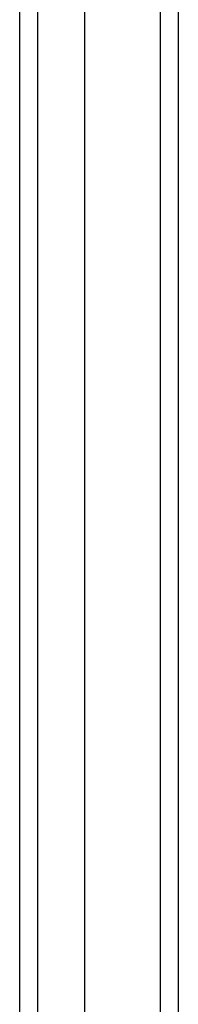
# Model space of a CAD drawing. Header units: inches. Extents: x 24 to 237, y 20 to 145.
# Tile 34 of 107: x 143.651 to 144.517, y 67.94 to 73.297. Entities that reach past the tile are written whole.
import ezdxf

# ---------------------------------------------------------------- set-up
doc = ezdxf.new("R2010")
doc.units = ezdxf.units.IN
doc.header["$MEASUREMENT"] = 0
doc.layers.add('Visible Edges(ANSI)', color=7, linetype='Continuous', lineweight=25)
doc.layers.add('Visible Tangent Edges(ANSI)', color=7, linetype='Continuous', lineweight=25)

msp = doc.modelspace()

# ---------------------------------------------------------------- linework, layer by layer
at = {"layer": 'Visible Edges(ANSI)'}
for p, q in [((144.5167, 62.6821), (144.5167, 98.526)), ((144.0049, 97.8745), (144.0049, 63.2918)), ((143.6505, 97.686), (143.6505, 63.4803))]:
    msp.add_line(p, q, dxfattribs=at)
at = {"layer": 'Visible Tangent Edges(ANSI)'}
for p, q in [((144.4177, 98.526), (144.4177, 62.6821)), ((143.7495, 63.3503), (143.7495, 97.816))]:
    msp.add_line(p, q, dxfattribs=at)

doc.saveas('drawing.dxf')
